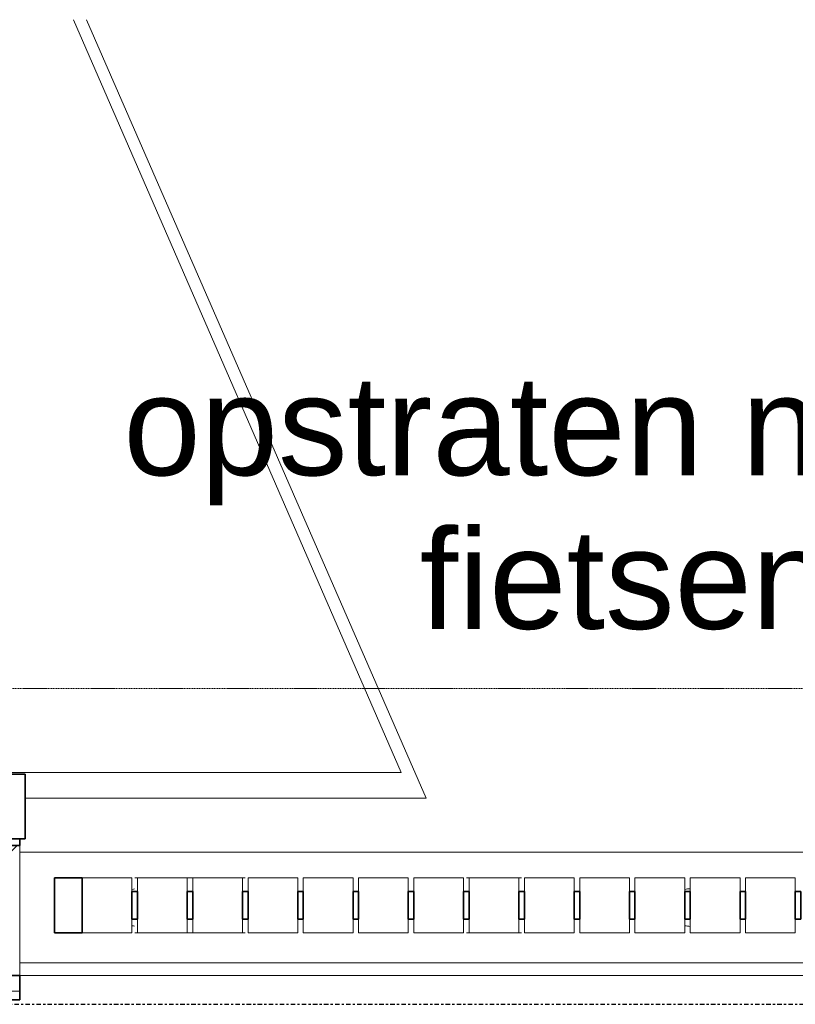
# Model space of a CAD drawing. Header units: millimetres. Extents: x -80560 to 110805, y -11020 to 52719.
# Tile 150 of 152: x 100135 to 101538, y 47800 to 49581. Entities that reach past the tile are written whole.
import ezdxf

# ---------------------------------------------------------------- set-up
doc = ezdxf.new("R2010")
doc.units = ezdxf.units.MM
doc.linetypes.add('CENTER2', pattern=[20, 8, -4, 4, -4])
doc.linetypes.add('DASHED2-1', pattern=[3, 2, -1])
for name, color, linetype, lineweight in [('A-DETL-MBND', 5, 'Continuous', 18), ('A-FLOR', 192, 'Continuous', 18), ('A-FLOR-OVHD', 1, 'DASHED2-1', 18), ('A-GENM', 13, 'Continuous', 18), ('A-GLAZ-CWMG', 51, 'Continuous', 18), ('A-WALL', 113, 'Continuous', 35), ('A-WALL-PATT', 111, 'Continuous', 35), ('G-ANNO-TEXT', 231, 'Continuous', 9), ('S-GRID', 1, 'Continuous', 9)]:
    doc.layers.add(name, color=color, linetype=linetype, lineweight=lineweight)
doc.styles.add('Arial', font='arial.ttf', dxfattribs={"height": 179.9999999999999})

# ---------------------------------------------------------------- blocks, each defined once
blk = doc.blocks.new('Leonardo College_EHA_1489_R18_CF_situatie_2020_rvt-1-DO_00 begane grond')
at = {"layer": 'A-DETL-MBND', "color": 254}
for p, q in [((75360.98780492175, 49580.64347053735), (75975.50864685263, 48172.99822960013)), ((75975.50864685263, 48172.99822960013), (75360.98780492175, 49580.64347053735)), ((75975.50864685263, 48172.99822960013), (75249.99999999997, 48172.99828889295)), ((75249.99999999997, 48172.99828889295), (75975.50864685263, 48172.99822960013))]:
    blk.add_line(p, q, dxfattribs=at)
at = {"layer": 'A-FLOR', "color": 7}
for p, q in [((75930.21171459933, 48218.99999992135), (75337.35888682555, 49580.64347053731)), ((67959.7214944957, 48218.99999991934), (75930.21171459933, 48218.99999992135))]:
    blk.add_line(p, q, dxfattribs=at)
blk = doc.blocks.new('19112_SW_LeonardoCollege_R2020_rvt-1-DO_00 begane grond')
at = {"layer": 'A-WALL', "color": 50, "lineweight": 9}
for p, q in [((75239.9999999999, 48074.99999998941), (77959.99999999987, 48074.9999999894)), ((77959.99999999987, 47874.9999999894), (75239.9999999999, 47874.99999998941))]:
    blk.add_line(p, q, dxfattribs=at)
blk = doc.blocks.new('95251-Leonardo College Leiden_rvt-1-DO_00 begane grond')
at = {"layer": 'A-WALL', "color": 130, "lineweight": 9}
for p, q in [((75239.9999999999, 48074.99999999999), (77959.99999999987, 48074.99999999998)), ((77959.99999999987, 47874.99999999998), (75239.9999999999, 47874.99999999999))]:
    blk.add_line(p, q, dxfattribs=at)
for centre, radius, start, end in [((75452.50000000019, 47974.99999999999), 34.00000000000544, 97.67058692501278, 105.0000000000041), ((76452.50000000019, 47974.99999999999), 34.00000000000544, 90, 105.0000000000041), ((75452.50000000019, 47974.99999999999), 34.00000000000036, 254.9999999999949, 262.3294130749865), ((76452.50000000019, 47974.99999999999), 34, 254.9999999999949, 269.9999999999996)]:
    blk.add_arc(centre, radius, start, end, dxfattribs=at)
blk = doc.blocks.new('Rectangular Mullion - 90_n3o_terreinomheining_koker_50x100-33964607-DO_00 begane grond')
at = {"layer": 'A-GLAZ-CWMG', "lineweight": 35}
for p, q in [((0, 49.99999999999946), (-49.99999999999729, 49.99999999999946)), ((-49.99999999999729, 49.99999999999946), (-49.99999999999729, -49.99999999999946)), ((0, -49.99999999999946), (0, 49.99999999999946)), ((-49.99999999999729, -49.99999999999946), (0, -49.99999999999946))]:
    blk.add_line(p, q, dxfattribs=at)
blk = doc.blocks.new('Rectangular Mullion - 90_n3o_terreinomheining_koker_50x100-30954635-DO_00 begane grond')
at = {"layer": 'A-GLAZ-CWMG'}
for p, q in [((54838.99999999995, 48028.99999998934), (54834.00000030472, 48028.99999998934)), ((54934.00000030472, 48028.99999998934), (54929.00000030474, 48028.99999998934)), ((54838.99999999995, 47928.99999998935), (54834.00000030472, 47928.99999998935)), ((54934.00000030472, 47928.99999998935), (54929.00000030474, 47928.99999998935))]:
    blk.add_line(p, q, dxfattribs=at)
blk = doc.blocks.new('Rectangular Mullion - 90_n3o_terreinomheining_koker_50x100-30957306-DO_00 begane grond')
at = {"layer": 'A-GLAZ-CWMG'}
for p, q in [((57549.99999969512, 9849.999999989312), (57549.99999969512, 9874.999999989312)), ((57549.99999969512, 9874.999999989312), (57639.99999999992, 9874.999999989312)), ((57549.99999969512, 9774.999999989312), (57549.99999969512, 9799.99999998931)), ((57639.99999999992, 9774.999999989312), (57549.99999969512, 9774.999999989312))]:
    blk.add_line(p, q, dxfattribs=at)
blk = doc.blocks.new('Rectangular Mullion - 90_n3o_terreinomheining_koker_50x100-V68-DO_00 begane grond')
at = {"layer": 'A-GLAZ-CWMG'}
for p, q in [((57449.99999969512, 9849.999999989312), (57449.99999969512, 9874.999999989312)), ((57449.99999969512, 9874.999999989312), (57539.99999999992, 9874.999999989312)), ((57539.99999999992, 9874.999999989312), (57539.99999999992, 9849.999999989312)), ((57449.99999969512, 9774.999999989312), (57449.99999969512, 9799.99999998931)), ((57539.99999999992, 9799.99999998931), (57539.99999999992, 9774.999999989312)), ((57539.99999999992, 9774.999999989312), (57449.99999969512, 9774.999999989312))]:
    blk.add_line(p, q, dxfattribs=at)
blk = doc.blocks.new('Rectangular Mullion - 90_n3o_terreinomheining_stripstaal_10x50-33964604-DO_00 begane grond')
at = {"layer": 'A-GLAZ-CWMG', "lineweight": 35}
for p, q in [((-4.999999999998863, 25.00000000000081), (4.999999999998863, 25.00000000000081)), ((-4.999999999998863, -25.00000000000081), (-4.999999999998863, 25.00000000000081)), ((4.999999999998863, 25.00000000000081), (4.999999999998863, -25.00000000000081)), ((4.999999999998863, -25.00000000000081), (-4.999999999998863, -25.00000000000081))]:
    blk.add_line(p, q, dxfattribs=at)
blk = doc.blocks.new('Rectangular Mullion - 90_n3o_terreinomheining_stripstaal_10x50-33965629-DO_00 begane grond')
at = {"layer": 'A-GLAZ-CWMG', "lineweight": 35}
for p, q in [((-4.999999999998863, 25.00000000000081), (4.999999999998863, 25.00000000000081)), ((-4.999999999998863, -25.00000000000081), (-4.999999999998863, 25.00000000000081)), ((4.999999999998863, 25.00000000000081), (4.999999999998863, -25.00000000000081)), ((4.999999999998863, -25.00000000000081), (-4.999999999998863, -25.00000000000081))]:
    blk.add_line(p, q, dxfattribs=at)
blk = doc.blocks.new('NLRS_41_GM_WPB_spouwlat-SH_generiek_ISR - 235x38-V258-DO_00 begane grond')
at = {"layer": 'A-GENM'}
h = blk.add_hatch(dxfattribs=at)
h.set_pattern_fill('FP_78', color=256, style=0, pattern_type=2)
h.set_pattern_definition([(45, (0, 0), (-141.4213562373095, 141.4213562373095), [])])
h.paths.add_polyline_path([(75240, 47851.99999998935), (75240, 48086.99999998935), (75202, 48086.99999998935), (75202, 47851.99999998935)], flags=0)
for p, q in [((75239.9999999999, 48086.99999998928), (75201.9999999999, 48086.99999998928)), ((75201.9999999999, 48086.99999998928), (75201.9999999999, 47851.99999998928)), ((75239.9999999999, 47851.99999998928), (75239.9999999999, 48086.99999998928)), ((75201.9999999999, 47851.99999998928), (75239.9999999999, 47851.99999998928))]:
    blk.add_line(p, q, dxfattribs=at)

msp = doc.modelspace()

# ---------------------------------------------------------------- hatches: boundary and pattern name
at = {"layer": 'A-WALL-PATT', "lineweight": 18}
h = msp.add_hatch(dxfattribs=at)
h.set_pattern_fill('FP_233', color=256, angle=-269.9999999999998, style=0, pattern_type=2)
h.set_pattern_definition([(270, (87989.06896318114, 48099.00000000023), (100, 3.613946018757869e-13), [])])
h.paths.add_polyline_path([(102892.8189631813, 48086.99999998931), (103793.8189631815, 48086.99999998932), (103793.8189631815, 48098.9999999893), (102854.8189631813, 48098.99999998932), (102854.8189631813, 48086.99999998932)], flags=0)
h.paths.add_polyline_path([(100134.8189631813, 48086.99999998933), (100134.8189631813, 48098.99999998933), (99254.8189631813, 48098.99999998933), (99254.8189631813, 48086.99999998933), (100096.8189631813, 48086.99999998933)], flags=0)
h.paths.add_polyline_path([(94734.81896318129, 48086.99999998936), (94734.81896318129, 48098.99999998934), (93854.81896318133, 48098.99999998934), (93854.81896318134, 48086.99999998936), (94696.81896318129, 48086.99999998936)], flags=0)
h.paths.add_polyline_path([(88870.0684289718, 48086.99999998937), (89334.81896318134, 48086.99999998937), (89334.81896318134, 48098.99999998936), (87104.81896318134, 48098.99999998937), (87104.81896318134, 48086.99999998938), (88576.39652089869, 48086.99999998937)], flags=0)
h.paths.add_polyline_path([(85284.81896318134, 48086.99999998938), (85284.81896318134, 48098.99999998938), (82154.81896318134, 48098.99999998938), (82154.81896318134, 48086.9999999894), (85246.81896318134, 48086.99999998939)], flags=0)
h.paths.add_polyline_path([(76242.17638182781, 48086.9999999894), (79434.81896318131, 48086.9999999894), (79434.81896318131, 48098.99999998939), (76004.8189631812, 48098.99999998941), (76004.8189631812, 48086.99999998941), (76042.8189631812, 48086.9999999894)], flags=0)
h.paths.add_polyline_path([(74184.8189631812, 48086.99999998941), (74184.8189631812, 48098.99999998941), (72184.31896318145, 48098.99999998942), (72184.31896318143, 48086.99999998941), (74146.8189631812, 48086.99999998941)], flags=0)
h = msp.add_hatch(dxfattribs=at)
h.set_pattern_fill('FP_234', color=256, angle=90, style=0, pattern_type=2)
h.set_pattern_definition([(90, (87865.56896318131, 47807.99999999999), (-100, 6.123233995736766e-15), [])])
h.paths.add_polyline_path([(84758.66171594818, 47807.99999998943), (85284.81896318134, 47807.99999998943), (85284.81896318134, 47823.99999998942), (82154.81896318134, 47823.99999998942), (82154.81896318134, 47807.99999998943), (84464.98980787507, 47807.99999998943)], flags=0)
h.paths.add_polyline_path([(72424.44157687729, 47807.99999998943), (74184.8189631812, 47807.99999998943), (74184.8189631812, 47823.99999998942), (72228.31896318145, 47823.99999998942), (72228.31896318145, 47807.99999998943)], flags=0)
h.paths.add_polyline_path([(103259.9919245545, 47807.99999998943), (103502.8189631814, 47807.99999998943), (103502.8189631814, 47823.99999998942), (102854.8189631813, 47823.99999998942), (102854.8189631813, 47807.99999998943), (102966.3200164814, 47807.99999998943)], flags=0)
h.paths.add_polyline_path([(100029.6009357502, 47807.99999998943), (100134.8189631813, 47807.99999998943), (100134.8189631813, 47823.99999998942), (99254.8189631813, 47823.99999998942), (99254.8189631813, 47807.99999998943), (99442.257119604, 47807.99999998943)], flags=0)
h.paths.add_polyline_path([(76004.8189631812, 47807.99999998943), (79434.81896318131, 47807.99999998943), (79434.81896318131, 47823.99999998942), (76004.8189631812, 47823.99999998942)], flags=0)
h.paths.add_polyline_path([(94156.1627742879, 47807.99999998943), (94734.81896318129, 47807.99999998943), (94734.81896318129, 47823.99999998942), (93854.81896318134, 47823.99999998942), (93854.81896318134, 47807.99999998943)], flags=0)
h.paths.add_polyline_path([(89163.74033704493, 47807.99999998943), (89334.81896318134, 47807.99999998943), (89334.81896318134, 47823.99999998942), (87104.81896318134, 47823.99999998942), (87104.81896318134, 47807.99999998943), (88870.0684289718, 47807.99999998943)], flags=0)

# ---------------------------------------------------------------- linework, layer by layer
at = {"layer": 'A-FLOR'}
msp.add_line((102854.8189631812, 47851.99999998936), (100134.8189631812, 47851.99999998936), dxfattribs=at)
at = {"layer": 'A-FLOR-OVHD'}
msp.add_line((37923.81896318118, 48370.99999998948), (104065.3189631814, 48370.99999998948), dxfattribs=at)
at = {"layer": 'A-WALL'}
for p, q in [((100144.8189631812, 48215.99999998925), (99244.8189631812, 48215.99999998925)), ((100144.8189631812, 48098.99999998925), (100144.8189631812, 48215.99999998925)), ((99244.8189631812, 48098.99999998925), (100144.8189631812, 48098.99999998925)), ((100134.8189631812, 48086.99999998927), (100134.8189631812, 48098.99999998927)), ((100096.8189631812, 48086.99999998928), (100134.8189631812, 48086.99999998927)), ((100134.8189631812, 47851.99999998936), (100096.8189631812, 47851.99999998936)), ((100134.8189631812, 47807.99999998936), (100134.8189631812, 47851.99999998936)), ((99254.8189631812, 47807.99999998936), (100134.8189631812, 47807.99999998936))]:
    msp.add_line(p, q, dxfattribs=at)
at = {"layer": 'A-WALL', "lineweight": 18}
msp.add_line((100134.8189631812, 47823.99999998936), (99254.8189631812, 47823.99999998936), dxfattribs=at)
at = {"layer": 'S-GRID', "linetype": 'CENTER2', "lineweight": 25}
msp.add_line((29945.25523645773, 47799.99999998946), (110204.9489750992, 47799.99999998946), dxfattribs=at)

# ---------------------------------------------------------------- block references
at = {"color": 250, "lineweight": 5}
for name in ['Leonardo College_EHA_1489_R18_CF_situatie_2020_rvt-1-DO_00 begane grond', '19112_SW_LeonardoCollege_R2020_rvt-1-DO_00 begane grond', '95251-Leonardo College Leiden_rvt-1-DO_00 begane grond']:
    msp.add_blockref(name, (24894.81896318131, 0), dxfattribs=at)
at = {"layer": 'A-GENM'}
msp.add_blockref('NLRS_41_GM_WPB_spouwlat-SH_generiek_ISR - 235x38-V258-DO_00 begane grond', (24894.81896318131, 0), dxfattribs=at)
at = {"layer": 'A-GLAZ-CWMG', "rotation": 180}
for name, p in [('Rectangular Mullion - 90_n3o_terreinomheining_koker_50x100-33964607-DO_00 begane grond', (100197.8189631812, 47978.99999998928)), ('Rectangular Mullion - 90_n3o_terreinomheining_koker_50x100-30957306-DO_00 begane grond', (157887.8189631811, 57803.99999997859)), ('Rectangular Mullion - 90_n3o_terreinomheining_koker_50x100-V68-DO_00 begane grond', (157887.8189631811, 57803.99999997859)), ('Rectangular Mullion - 90_n3o_terreinomheining_koker_50x100-V68-DO_00 begane grond', (157987.8189631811, 57803.99999997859)), ('Rectangular Mullion - 90_n3o_terreinomheining_koker_50x100-V68-DO_00 begane grond', (158087.818963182, 57803.9999999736)), ('Rectangular Mullion - 90_n3o_terreinomheining_koker_50x100-V68-DO_00 begane grond', (158187.8189631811, 57803.99999997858)), ('Rectangular Mullion - 90_n3o_terreinomheining_koker_50x100-V68-DO_00 begane grond', (158287.8189631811, 57803.99999997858)), ('Rectangular Mullion - 90_n3o_terreinomheining_koker_50x100-V68-DO_00 begane grond', (158387.8189631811, 57803.99999997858)), ('Rectangular Mullion - 90_n3o_terreinomheining_koker_50x100-V68-DO_00 begane grond', (158487.8189631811, 57803.99999997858)), ('Rectangular Mullion - 90_n3o_terreinomheining_koker_50x100-V68-DO_00 begane grond', (158587.8189631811, 57803.99999997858)), ('Rectangular Mullion - 90_n3o_terreinomheining_koker_50x100-V68-DO_00 begane grond', (158687.8189631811, 57803.99999997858)), ('Rectangular Mullion - 90_n3o_terreinomheining_koker_50x100-V68-DO_00 begane grond', (158787.8189631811, 57803.99999997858)), ('Rectangular Mullion - 90_n3o_terreinomheining_koker_50x100-V68-DO_00 begane grond', (158887.8189631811, 57803.99999997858)), ('Rectangular Mullion - 90_n3o_terreinomheining_koker_50x100-V68-DO_00 begane grond', (158987.8189631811, 57803.99999997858))]:
    msp.add_blockref(name, p, dxfattribs=at)
at = {"layer": 'A-GLAZ-CWMG'}
for p in [(45508.81896318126, 0), (45608.81896318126, 0), (46108.81896318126, 0)]:
    msp.add_blockref('Rectangular Mullion - 90_n3o_terreinomheining_koker_50x100-30954635-DO_00 begane grond', p, dxfattribs=at)
at = {"layer": 'A-GLAZ-CWMG', "extrusion": (0, 0, -1), "rotation": 180}
for name, p in [('Rectangular Mullion - 90_n3o_terreinomheining_stripstaal_10x50-33964604-DO_00 begane grond', (-100342.818963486, 47978.99999998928)), ('Rectangular Mullion - 90_n3o_terreinomheining_stripstaal_10x50-33964604-DO_00 begane grond', (-100442.818963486, 47978.99999998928)), ('Rectangular Mullion - 90_n3o_terreinomheining_stripstaal_10x50-33964604-DO_00 begane grond', (-100542.818963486, 47978.99999998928)), ('Rectangular Mullion - 90_n3o_terreinomheining_stripstaal_10x50-33964604-DO_00 begane grond', (-100642.818963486, 47978.99999998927)), ('Rectangular Mullion - 90_n3o_terreinomheining_stripstaal_10x50-33964604-DO_00 begane grond', (-100742.818963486, 47978.99999998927)), ('Rectangular Mullion - 90_n3o_terreinomheining_stripstaal_10x50-33964604-DO_00 begane grond', (-100842.818963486, 47978.99999998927)), ('Rectangular Mullion - 90_n3o_terreinomheining_stripstaal_10x50-33964604-DO_00 begane grond', (-100942.818963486, 47978.99999998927)), ('Rectangular Mullion - 90_n3o_terreinomheining_stripstaal_10x50-33964604-DO_00 begane grond', (-101042.818963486, 47978.99999998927)), ('Rectangular Mullion - 90_n3o_terreinomheining_stripstaal_10x50-33965629-DO_00 begane grond', (-101142.818963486, 47978.99999998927)), ('Rectangular Mullion - 90_n3o_terreinomheining_stripstaal_10x50-33965629-DO_00 begane grond', (-101242.818963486, 47978.99999998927)), ('Rectangular Mullion - 90_n3o_terreinomheining_stripstaal_10x50-33965629-DO_00 begane grond', (-101342.818963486, 47978.99999998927)), ('Rectangular Mullion - 90_n3o_terreinomheining_stripstaal_10x50-33965629-DO_00 begane grond', (-101442.818963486, 47978.99999998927)), ('Rectangular Mullion - 90_n3o_terreinomheining_stripstaal_10x50-33965629-DO_00 begane grond', (-101542.818963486, 47978.99999998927))]:
    msp.add_blockref(name, p, dxfattribs=at)

# ---------------------------------------------------------------- texts
at = {"layer": 'G-ANNO-TEXT', "color": 7, "char_height": 180, "attachment_point": 1, "style": 'Arial'}
for s, insert, width in [('opstraten naar vloerpeil ', (100322.4907471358, 48936.8016976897), 3110.5475), ('fietsenstalling', (100858.2719971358, 48658.9891976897), 1739.661875)]:
    msp.add_mtext(s, dxfattribs=dict(at, insert=insert, width=width))

doc.saveas('drawing.dxf')
